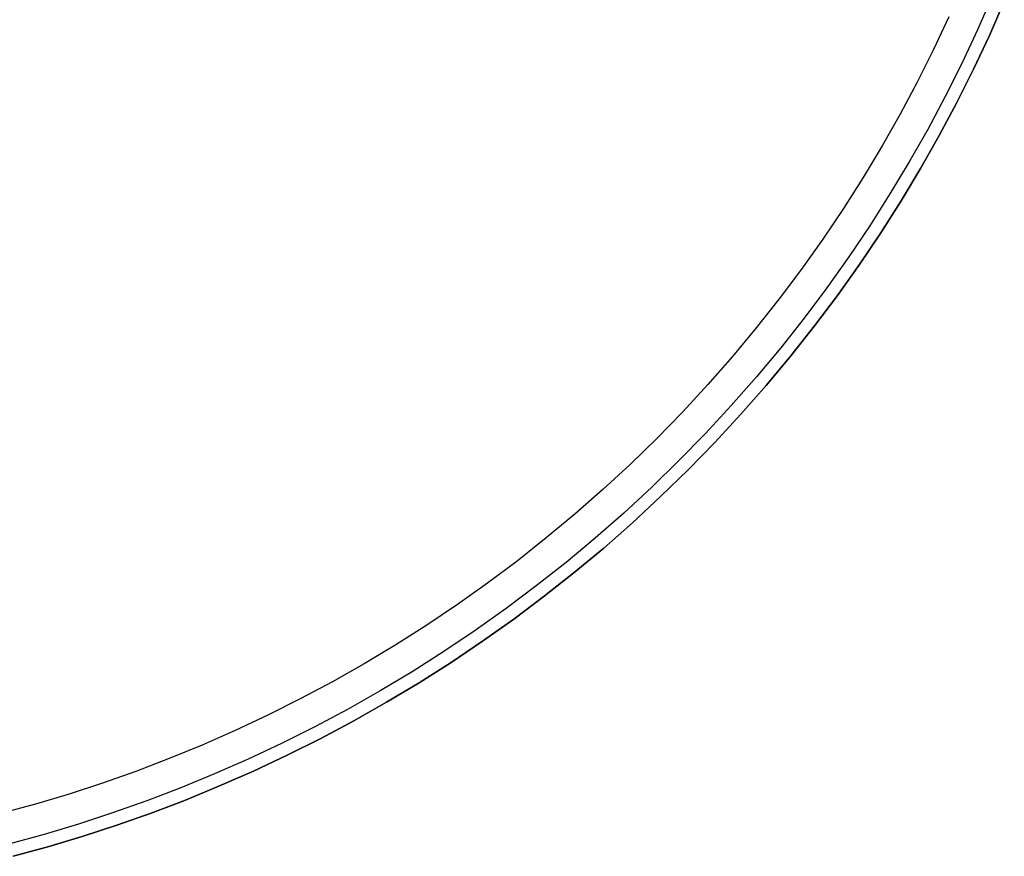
# Model space of a CAD drawing. Header units: millimetres. Extents: x -104 to 128, y -124 to 124.
# Tile 17 of 256: x 25 to 92, y -97 to -40. Entities that reach past the tile are written whole.
import ezdxf

# ---------------------------------------------------------------- set-up
doc = ezdxf.new("R2010")
doc.units = ezdxf.units.MM
doc.header["$MEASUREMENT"] = 0
doc.layers.add('Predefinito', color=5, linetype='Continuous')

msp = doc.modelspace()

# ---------------------------------------------------------------- linework, layer by layer
at = {"layer": 'Predefinito'}
for points in [[(90.829, -38.768), (89.831, -41.037), (88.772, -43.29), (87.652, -45.526), (86.47, -47.741), (85.229, -49.933), (83.928, -52.101), (82.568, -54.24), (81.15, -56.35), (79.674, -58.427), (78.143, -60.47), (76.557, -62.476), (74.917, -64.443), (73.226, -66.369), (71.484, -68.252), (69.693, -70.089), (67.855, -71.88), (65.973, -73.622), (64.047, -75.314), (62.08, -76.953), (60.074, -78.539), (58.031, -80.071), (55.953, -81.546), (53.844, -82.964), (51.704, -84.324), (49.537, -85.625), (47.345, -86.867), (45.13, -88.048), (42.894, -89.168), (40.641, -90.228), (38.372, -91.225), (36.09, -92.162), (33.797, -93.037), (31.496, -93.851), (29.189, -94.603), (26.878, -95.295), (24.565, -95.927)], [(91.638, -39.112), (90.631, -41.401), (89.562, -43.674), (88.432, -45.929), (87.24, -48.164), (85.988, -50.376), (84.675, -52.562), (83.303, -54.721), (81.872, -56.849), (80.384, -58.945), (78.839, -61.006), (77.239, -63.03), (75.585, -65.014), (73.878, -66.957), (72.121, -68.857), (70.314, -70.711), (68.46, -72.517), (66.561, -74.275), (64.618, -75.981), (62.633, -77.635), (60.61, -79.235), (58.549, -80.78), (56.453, -82.269), (54.325, -83.7), (52.166, -85.072), (49.98, -86.384), (47.768, -87.637), (45.533, -88.828), (43.278, -89.959), (41.004, -91.027), (38.715, -92.034), (36.413, -92.979), (34.1, -93.862), (31.779, -94.683), (29.451, -95.442), (27.119, -96.14), (24.787, -96.777)], [(24.787, -96.777), (27.119, -96.14), (29.451, -95.442), (31.779, -94.683), (34.1, -93.862), (36.413, -92.979), (38.715, -92.034), (41.004, -91.027), (43.278, -89.959), (45.533, -88.828), (47.768, -87.637), (49.98, -86.384), (52.166, -85.072), (54.325, -83.7), (56.453, -82.269), (58.549, -80.78), (60.61, -79.235), (62.633, -77.635), (64.618, -75.981), (66.561, -74.275), (68.46, -72.517), (70.314, -70.711), (72.121, -68.857), (73.878, -66.957), (75.585, -65.014), (77.239, -63.03), (78.839, -61.006), (80.384, -58.945), (81.872, -56.849), (83.303, -54.721), (84.675, -52.562), (85.988, -50.376), (87.24, -48.164), (88.432, -45.929), (89.562, -43.674), (90.631, -41.401), (91.638, -39.112)], [(91.638, -39.112), (90.631, -41.401), (89.562, -43.674), (88.432, -45.929), (87.24, -48.164), (85.988, -50.376), (84.675, -52.562), (83.303, -54.721), (81.872, -56.849), (80.384, -58.945), (78.839, -61.006), (77.239, -63.03), (75.585, -65.014), (73.878, -66.957), (72.121, -68.857), (70.314, -70.711), (68.46, -72.517), (66.561, -74.275), (64.618, -75.981), (62.633, -77.635), (60.61, -79.235), (58.549, -80.78), (56.453, -82.269), (54.325, -83.7), (52.166, -85.072), (49.98, -86.384), (47.768, -87.637), (45.533, -88.828), (43.278, -89.959), (41.004, -91.027), (38.715, -92.034), (36.413, -92.979), (34.1, -93.862), (31.779, -94.683), (29.451, -95.442), (27.119, -96.14), (24.787, -96.777)], [(87.9, -40.159), (86.864, -42.364), (85.767, -44.552), (84.611, -46.719), (83.396, -48.865), (82.123, -50.986), (80.792, -53.079), (79.404, -55.144), (77.961, -57.177), (76.462, -59.176), (74.91, -61.139), (73.305, -63.064), (71.65, -64.949), (69.945, -66.791), (68.193, -68.589), (66.395, -70.342), (64.552, -72.046), (62.668, -73.702), (60.743, -75.306), (58.78, -76.858), (56.78, -78.357), (54.748, -79.801), (52.683, -81.189), (50.589, -82.52), (48.468, -83.793), (46.323, -85.008), (44.155, -86.164), (41.968, -87.26), (39.762, -88.297), (37.542, -89.273), (35.309, -90.189), (33.065, -91.046), (30.813, -91.842), (28.555, -92.579), (26.294, -93.256), (24.031, -93.874)]]:
    msp.add_lwpolyline(points, dxfattribs=at)

doc.saveas('drawing.dxf')
